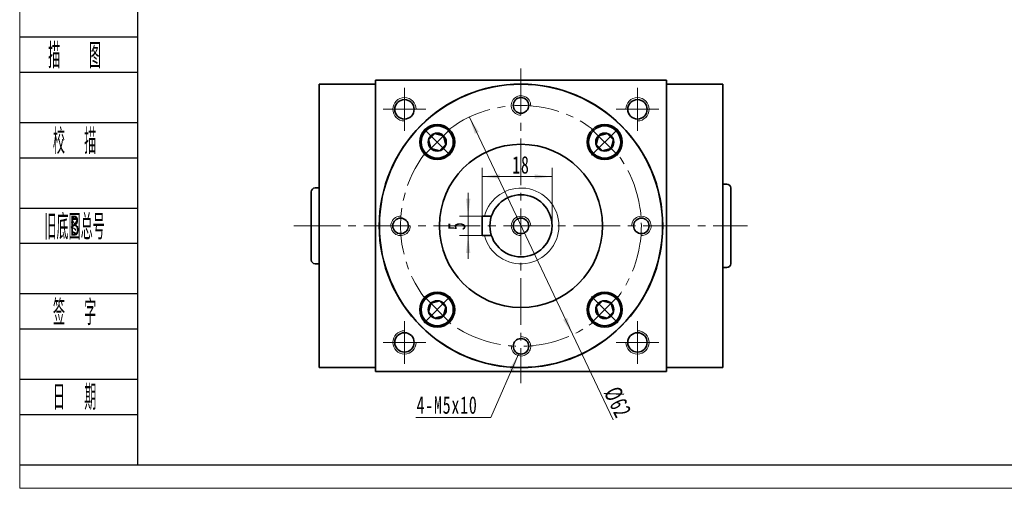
# Model space of a CAD drawing. Header units: millimetres. Extents: x 15 to 528, y 21 to 382.
# Tile 1 of 6: x 18 to 272, y 21 to 142. Entities that reach past the tile are written whole.
import ezdxf
from ezdxf.enums import TextEntityAlignment as Align

# ---------------------------------------------------------------- set-up
doc = ezdxf.new("R2010")
doc.units = ezdxf.units.MM
doc.set_wipeout_variables(frame=1)
doc.linetypes.add('点画线', pattern=[18, 12, -2, 2, -2])
doc.layers.get('0').update_dxf_attribs({"lineweight": 35})
doc.layers.add('2细线层', color=4, linetype='Continuous')
doc.layers.add('6文字层', color=3, linetype='Continuous')
for name, color, linetype, lineweight in [('中心线层', 1, '点画线', 18), ('图框_外框线', 7, 'Continuous', 18), ('尺寸线层', 3, 'Continuous', 18), ('粗实线层', 7, 'Continuous', 35)]:
    doc.layers.add(name, color=color, linetype=linetype, lineweight=lineweight)
doc.styles.add('PC_TEXTSTYLE', font='ISOCP.SHX', dxfattribs={"width": 0.707, "bigfont": 'GBCBIG.SHX'})
doc.styles.add('标准', font='txt', dxfattribs={"width": 0.667})
doc.dimstyles.new('a4-1-1.5', dxfattribs={"dimtxt": 4.5, "dimasz": 4.5, "dimexe": 2.25, "dimexo": 0, "dimgap": 0.75, "dimtad": 1, "dimdec": 3, "dimdsep": 46, "dimtxsty": '标准', "dimblk": '_CAXARROW', "dimcen": 0, "dimdle": 6, "dimazin": 2, "dimtfac": 0.707107, "dimtdec": 3, "dimtix": 1, "dimtmove": 2, "dimatfit": 3, "dimfxl": 0, "dimfrac": 2, "dimtolj": 1, "dimtzin": 0, "dimarcsym": 0})

# ---------------------------------------------------------------- blocks, each defined once
blk = doc.blocks.new('*X34')
at = {"layer": '尺寸线层', "linetype": 'Continuous'}
for points in [[(133.45, 91.38), (134.02, 95.88), (132.89, 95.88)], [(133.45, 86.38), (134.02, 81.88), (132.89, 81.88)]]:
    blk.add_hatch(color=0, dxfattribs=at).paths.add_polyline_path(points, flags=0)
at = {"layer": '尺寸线层', "color": 0, "linetype": 'Continuous'}
for p, q in [((133.45, 97.38), (133.45, 80.38)), ((137.05, 91.38), (131.2, 91.38)), ((137.05, 86.38), (131.2, 86.38))]:
    blk.add_line(p, q, dxfattribs=at)
at = {"layer": '尺寸线层', "color": 0, "insert": (130.5, 88.88), "char_height": 4.5, "width": 9, "attachment_point": 5, "rotation": 90, "line_spacing_factor": 1.15057, "style": '标准'}
blk.add_mtext('\\T1.1;5', dxfattribs=at)
blk = doc.blocks.new('_CAXARROW')
blk.add_hatch(color=0).paths.add_polyline_path([(0, 0), (-1, 0.125), (-1, -0.125)], flags=0)
blk = doc.blocks.new('*X35')
at = {"layer": '尺寸线层', "linetype": 'Continuous'}
for points in [[(137.05, 101.57), (141.55, 102.13), (141.55, 101.01)], [(155.05, 101.57), (150.55, 102.13), (150.55, 101.01)]]:
    blk.add_hatch(color=0, dxfattribs=at).paths.add_polyline_path(points, flags=0)
at = {"layer": '尺寸线层', "color": 0, "linetype": 'Continuous'}
for p, q in [((137.05, 91.38), (137.05, 103.82)), ((137.05, 101.57), (155.05, 101.57)), ((155.05, 88.88), (155.05, 103.82))]:
    blk.add_line(p, q, dxfattribs=at)
at = {"layer": '尺寸线层', "color": 0, "insert": (147.05, 104.56), "char_height": 4.5, "width": 9, "attachment_point": 5, "line_spacing_factor": 1.15057, "style": '标准'}
blk.add_mtext('\\T1.1;18', dxfattribs=at)
blk = doc.blocks.new('*X15')
at = {"layer": '中心线层', "linetype": '点画线', "lineweight": 18}
for p, q in [((0, -4.76), (0, 4.76)), ((-4.76, 0), (4.76, 0))]:
    blk.add_line(p, q, dxfattribs=at)
at = {"layer": '粗实线层'}
for p, q in [((-2.31, 0), (-1.15, 2)), ((-2.31, 0), (-1.15, -2)), ((-1.15, 2), (1.15, 2)), ((2.31, 0), (1.15, 2)), ((2.31, 0), (1.15, 2)), ((2.31, 0), (1.15, -2)), ((-1.15, -2), (1.15, -2))]:
    blk.add_line(p, q, dxfattribs=at)
blk.add_circle((0, 0), 2.31, dxfattribs=at)
for start, end in [(0, 180), (180, 360)]:
    blk.add_arc((0, 0), 4.14, start, end, dxfattribs=at)
blk = doc.blocks.new('*X36')
at = {"layer": '尺寸线层', "linetype": 'Continuous'}
blk.add_hatch(color=0, dxfattribs=at).paths.add_polyline_path([(8.26, 16.32), (6.98, 11.97), (5.95, 12.42)], flags=0)
at = {"layer": '尺寸线层', "color": 0, "linetype": 'Continuous'}
blk.add_line((8.26, 16.32), (1.15, 0), dxfattribs=at)
at = {"layer": '尺寸线层', "color": 0}
for p, q in [((0, 0), (-18.19, 0)), ((1.15, 0), (0, 0)), ((0, 0), (0, 0))]:
    blk.add_line(p, q, dxfattribs=at)
at = {"layer": '尺寸线层', "color": 0, "insert": (-2.25, 0.9), "char_height": 4.5, "width": 30.4628, "attachment_point": 9, "line_spacing_factor": 1.15057, "style": '标准'}
blk.add_mtext('\\T1.1;4-M5x10', dxfattribs=at)
blk = doc.blocks.new('*X37')
at = {"layer": '尺寸线层', "linetype": 'Continuous'}
for points in [[(133.76, 116.88), (135.18, 112.58), (136.19, 113.06)], [(160.35, 60.88), (157.91, 64.7), (158.93, 65.18)]]:
    blk.add_hatch(color=0, dxfattribs=at).paths.add_polyline_path(points, flags=0)
at = {"layer": '尺寸线层', "color": 0, "linetype": 'Continuous'}
blk.add_line((170.76, 38.96), (133.76, 116.88), dxfattribs=at)
at = {"layer": '尺寸线层', "color": 0, "insert": (171.93, 43.44), "char_height": 4.5, "width": 14.8161, "attachment_point": 5, "rotation": 295.4038, "line_spacing_factor": 1.15057, "style": '标准'}
blk.add_mtext('\\T1.1;%%C62', dxfattribs=at)

msp = doc.modelspace()

# ---------------------------------------------------------------- linework, layer by layer
at = {"layer": '2细线层'}
for p, q in [((17.9769, 137.5211), (48.3093, 137.5211)), ((17.9769, 128.4518), (48.3093, 128.4518)), ((17.9769, 115.4956), (48.3093, 115.4956)), ((17.9769, 106.4264), (48.3093, 106.4264)), ((17.9769, 93.4702), (48.3093, 93.4702)), ((17.9769, 84.4009), (48.3093, 84.4009)), ((17.9769, 71.4448), (48.3093, 71.4448)), ((17.9769, 62.3755), (48.3093, 62.3755)), ((17.9769, 49.4194), (48.3093, 49.4194)), ((17.9769, 40.3501), (48.3093, 40.3501)), ((17.9769, 27.394), (48.3093, 27.394))]:
    msp.add_line(p, q, dxfattribs=at)
at = {"layer": '中心线层'}
for p, q in [((147.0547, 129.3801), (147.0547, 48.3801)), ((117.0547, 113.3801), (117.0547, 124.3801)), ((177.0547, 124.3801), (177.0547, 113.3801)), ((111.5547, 118.8801), (122.5547, 118.8801)), ((171.5547, 118.8801), (182.5547, 118.8801)), ((88.5533, 88.8801), (205.4234, 88.8801)), ((117.0547, 53.3801), (117.0547, 64.3801)), ((177.0547, 64.3801), (177.0547, 53.3801)), ((122.5547, 58.8801), (111.5547, 58.8801)), ((182.5547, 58.8801), (171.5547, 58.8801))]:
    msp.add_line(p, q, dxfattribs=at)
msp.add_circle((147.0547, 88.8801), 31, dxfattribs=at)
at = {"layer": '粗实线层'}
for p, q in [((109.5547, 125.3801), (95.0547, 125.3801)), ((95.0547, 125.3801), (95.0547, 52.3801)), ((109.5547, 126.3801), (184.5547, 126.3801)), ((109.5547, 125.4801), (109.5547, 126.3801)), ((109.5547, 126.3801), (109.5547, 51.3801)), ((184.5547, 126.3801), (184.5547, 51.3801)), ((184.5547, 125.3801), (199.0547, 125.3801)), ((199.0547, 125.3801), (199.0547, 52.3801)), ((199.0547, 99.6301), (200.0547, 99.6301)), ((93.0547, 97.6301), (93.0547, 80.1301)), ((94.0547, 98.6301), (95.0547, 98.6301)), ((201.0547, 98.6301), (201.0547, 79.1301)), ((137.0547, 91.3801), (137.0547, 86.3801)), ((137.0547, 91.3801), (139.4554, 91.3801)), ((137.0547, 86.3801), (139.4554, 86.3801)), ((94.0547, 79.1301), (95.0547, 79.1301)), ((199.0547, 78.1301), (200.0547, 78.1301)), ((109.5547, 52.3801), (95.0547, 52.3801)), ((109.5547, 51.3801), (184.5547, 51.3801)), ((184.5547, 52.3801), (199.0547, 52.3801))]:
    msp.add_line(p, q, dxfattribs=at)
for centre, radius in [((147.0547, 88.8801), 36.5), ((147.0547, 88.8801), 36.45), ((147.0547, 119.8801), 2), ((117.0547, 118.8801), 2.5), ((177.0547, 118.8801), 2.5), ((125.488, 110.4468), 4.5), ((168.6215, 110.4468), 4.5), ((147.0547, 88.8801), 21), ((147.0547, 88.8801), 8), ((116.0547, 88.8801), 2), ((147.0547, 88.8801), 2), ((178.0547, 88.8801), 2), ((125.488, 67.3133), 4.5), ((168.6215, 67.3133), 4.5), ((117.0547, 58.8801), 2.5), ((177.0547, 58.8801), 2.5), ((147.0547, 57.8801), 2)]:
    msp.add_circle(centre, radius, dxfattribs=at)
at = {"layer": '粗实线层', "lineweight": 18}
for centre, radius, start, end in [((117.0547, 118.8801), 3, 0, 270), ((147.0547, 119.8801), 2.5, 358.11493, 270), ((177.0547, 118.8801), 3, 270, 180), ((147.0547, 88.8801), 9.75, 194.857166, 165.142834), ((116.0547, 88.8801), 2.5, 88.11493, 0), ((147.0547, 88.8801), 2.5, 0, 270), ((178.0547, 88.8801), 2.5, 268.11493, 180), ((117.0547, 58.8801), 3, 90, 360), ((177.0547, 58.8801), 3, 180, 90), ((147.0547, 57.8801), 2.5, 178.11493, 90)]:
    msp.add_arc(centre, radius, start, end, dxfattribs=at)
at = {"layer": '粗实线层'}
for centre, start, end in [((200.0547, 98.6301), 0, 90), ((94.0547, 97.6301), 90, 180), ((94.0547, 80.1301), 180, 270), ((200.0547, 79.1301), 270, 360)]:
    msp.add_arc(centre, 1, start, end, dxfattribs=at)

# ---------------------------------------------------------------- block references
at = {"layer": '尺寸线层'}
msp.add_blockref('*X36', (138.1317, 39.5404), dxfattribs=at)

# ---------------------------------------------------------------- texts
at = {"layer": '6文字层', "color": 3, "style": 'PC_TEXTSTYLE'}
for s, width, p in [('描   图', 0.6667, (32.1141, 132.9864)), ('校  描', 0.667, (32.1141, 110.961)), ('旧底图总号', 0.667, (32.1141, 88.9356)), ('签  字', 0.667, (32.1141, 66.9102)), ('日  期', 0.667, (32.1222, 45.014))]:
    msp.add_text(s, height=6.47807, dxfattribs=dict(at, width=width)).set_placement(p, align=Align.MIDDLE)
at = {"layer": '6文字层', "width": 0.707}
msp.add_text('B', height=5.1825, dxfattribs=at).set_placement((32.1141, 88.9356), align=Align.MIDDLE)

# ---------------------------------------------------------------- dimensions: what is measured, and where the dimension line sits
at = {"layer": '尺寸线层'}
dim = msp.add_diameter_dim_2p(p1=(133.7559, 116.8826), p2=(160.3536, 60.8776), dimstyle='a4-1-1.5', override={"dimpost": '%%C<>', "dimsah": 1, "dimtfill": 1, "dimtzin": 0}, dxfattribs=at)
dim.commit()
dim.dimension.update_dxf_attribs({"geometry": '*X37', "text_midpoint": (169.2409, 42.1642), "dimtype": 163})
dim = msp.add_linear_dim(base=(155.0547, 101.5712), p1=(137.0547, 91.3801), p2=(155.0547, 88.8801), dimstyle='a4-1-1.5', override={"dimsah": 1, "dimtfill": 1, "dimtzin": 0}, dxfattribs=at)
dim.commit()
dim.dimension.update_dxf_attribs({"geometry": '*X35', "text_midpoint": (147.0547, 104.5586), "dimtype": 160})
dim = msp.add_linear_dim(base=(133.4535, 86.3801), p1=(137.0547, 91.3801), p2=(137.0547, 86.3801), angle=270, dimstyle='a4-1-1.5', override={"dimsah": 1, "dimtfill": 1, "dimtzin": 0}, dxfattribs=at)
dim.commit()
dim.dimension.update_dxf_attribs({"geometry": '*X34', "text_midpoint": (130.5038, 88.8801)})

# ---------------------------------------------------------------- next in the draw order: wipeouts: each hides what was drawn before it
for points in [[(128.4154, 113.3743), (128.3982, 113.3914), (128.3809, 113.4084), (128.3635, 113.4253), (128.346, 113.4421), (128.3284, 113.4588), (128.3107, 113.4754), (128.2929, 113.4919), (128.275, 113.5082), (128.257, 113.5245), (128.2389, 113.5407), (128.2207, 113.5568), (128.2024, 113.5727), (128.1841, 113.5886), (128.1656, 113.6043), (128.1471, 113.62), (128.1284, 113.6355), (128.1097, 113.6509), (128.0909, 113.6662), (128.0719, 113.6814), (128.0529, 113.6965), (128.0339, 113.7115), (128.0147, 113.7264), (127.9954, 113.7411), (127.9761, 113.7558), (127.9566, 113.7703), (127.9371, 113.7847), (127.9175, 113.799), (127.8978, 113.8132), (127.878, 113.8272), (127.8582, 113.8412), (127.8582, 113.8412), (127.6979, 113.9477), (127.5327, 114.0466), (127.3632, 114.1378), (127.1896, 114.221), (127.0123, 114.296), (126.8318, 114.3627), (126.6483, 114.4209), (126.4623, 114.4705), (126.2742, 114.5115), (126.0845, 114.5436), (125.8934, 114.5669), (125.7014, 114.5813), (125.509, 114.5868), (125.3166, 114.5833), (125.1245, 114.5708), (124.9332, 114.5495), (124.7431, 114.5193), (124.5546, 114.4802), (124.3681, 114.4325), (124.1841, 114.3761), (124.0028, 114.3113), (123.8248, 114.2381), (123.6504, 114.1567), (123.4799, 114.0672), (123.3138, 113.97), (123.1524, 113.8651), (122.996, 113.7529), (122.845, 113.6335), (122.6998, 113.5072), (122.5605, 113.3743), (122.5605, 113.3743), (122.4276, 113.235), (122.3013, 113.0898), (122.1819, 112.9388), (122.0697, 112.7824), (121.9648, 112.621), (121.8675, 112.4549), (121.7781, 112.2844), (121.6967, 112.11), (121.6235, 111.932), (121.5587, 111.7507), (121.5023, 111.5667), (121.4545, 111.3802), (121.4155, 111.1917), (121.3853, 111.0016), (121.3639, 110.8103), (121.3515, 110.6182), (121.348, 110.4258), (121.3535, 110.2334), (121.3679, 110.0414), (121.3912, 109.8503), (121.4233, 109.6605), (121.4643, 109.4725), (121.5139, 109.2865), (121.5721, 109.103), (121.6388, 108.9225), (121.7138, 108.7452), (121.797, 108.5716), (121.8882, 108.4021), (121.9871, 108.2369), (122.0936, 108.0766), (122.0936, 108.0766), (122.1076, 108.0567), (122.1216, 108.037), (122.1358, 108.0173), (122.1501, 107.9977), (122.1645, 107.9782), (122.179, 107.9587), (122.1937, 107.9394), (122.2084, 107.9201), (122.2233, 107.9009), (122.2383, 107.8818), (122.2534, 107.8628), (122.2686, 107.8439), (122.2839, 107.8251), (122.2993, 107.8064), (122.3148, 107.7877), (122.3305, 107.7692), (122.3462, 107.7507), (122.3621, 107.7324), (122.378, 107.7141), (122.3941, 107.6959), (122.4103, 107.6778), (122.4265, 107.6598), (122.4429, 107.6419), (122.4594, 107.6241), (122.476, 107.6064), (122.4927, 107.5888), (122.5095, 107.5713), (122.5264, 107.5539), (122.5434, 107.5366), (122.5605, 107.5194), (122.5605, 107.5194), (122.7178, 107.3702), (122.8826, 107.2295), (123.0545, 107.0975), (123.2332, 106.9747), (123.418, 106.8615), (123.6084, 106.7581), (123.8041, 106.6648), (124.0043, 106.5818), (124.2086, 106.5095), (124.4164, 106.4479), (124.6272, 106.3973), (124.8403, 106.3578), (125.0552, 106.3295), (125.2713, 106.3125), (125.488, 106.3068), (125.7046, 106.3125), (125.9207, 106.3295), (126.1356, 106.3578), (126.3487, 106.3973), (126.5595, 106.4479), (126.7673, 106.5095), (126.9716, 106.5818), (127.1718, 106.6648), (127.3675, 106.7581), (127.558, 106.8615), (127.7428, 106.9747), (127.9214, 107.0975), (128.0933, 107.2295), (128.2582, 107.3702), (128.4154, 107.5194), (128.4154, 107.5194), (128.5646, 107.6766), (128.7053, 107.8415), (128.8373, 108.0134), (128.9601, 108.192), (129.0733, 108.3768), (129.1767, 108.5673), (129.27, 108.7629), (129.353, 108.9632), (129.4253, 109.1675), (129.4869, 109.3753), (129.5375, 109.5861), (129.577, 109.7992), (129.6053, 110.0141), (129.6223, 110.2302), (129.628, 110.4468), (129.6223, 110.6635), (129.6053, 110.8796), (129.577, 111.0945), (129.5375, 111.3076), (129.4869, 111.5183), (129.4253, 111.7262), (129.353, 111.9305), (129.27, 112.1307), (129.1767, 112.3264), (129.0733, 112.5168), (128.9601, 112.7016), (128.8373, 112.8803), (128.7053, 113.0522), (128.5646, 113.217)], [(171.5489, 107.5194), (171.566, 107.5366), (171.583, 107.5539), (171.5999, 107.5713), (171.6167, 107.5888), (171.6334, 107.6064), (171.65, 107.6241), (171.6665, 107.6419), (171.6829, 107.6598), (171.6992, 107.6778), (171.7153, 107.6959), (171.7314, 107.7141), (171.7474, 107.7324), (171.7632, 107.7507), (171.779, 107.7692), (171.7946, 107.7877), (171.8101, 107.8064), (171.8256, 107.8251), (171.8409, 107.8439), (171.8561, 107.8628), (171.8712, 107.8818), (171.8861, 107.9009), (171.901, 107.9201), (171.9157, 107.9394), (171.9304, 107.9587), (171.9449, 107.9782), (171.9593, 107.9977), (171.9736, 108.0173), (171.9878, 108.037), (172.0019, 108.0567), (172.0158, 108.0766), (172.0158, 108.0766), (172.1223, 108.2369), (172.2213, 108.4021), (172.3124, 108.5716), (172.3956, 108.7452), (172.4706, 108.9225), (172.5373, 109.103), (172.5955, 109.2865), (172.6452, 109.4725), (172.6861, 109.6605), (172.7183, 109.8503), (172.7416, 110.0414), (172.756, 110.2334), (172.7614, 110.4258), (172.7579, 110.6182), (172.7455, 110.8103), (172.7241, 111.0016), (172.6939, 111.1917), (172.6549, 111.3802), (172.6071, 111.5667), (172.5508, 111.7507), (172.4859, 111.932), (172.4127, 112.11), (172.3313, 112.2844), (172.2419, 112.4549), (172.1446, 112.621), (172.0398, 112.7824), (171.9275, 112.9388), (171.8081, 113.0898), (171.6818, 113.235), (171.5489, 113.3743), (171.5489, 113.3743), (171.4097, 113.5072), (171.2644, 113.6335), (171.1134, 113.7529), (170.957, 113.8651), (170.7956, 113.97), (170.6295, 114.0672), (170.4591, 114.1567), (170.2846, 114.2381), (170.1066, 114.3113), (169.9254, 114.3761), (169.7413, 114.4325), (169.5548, 114.4802), (169.3664, 114.5193), (169.1763, 114.5495), (168.9849, 114.5708), (168.7929, 114.5833), (168.6004, 114.5868), (168.408, 114.5813), (168.216, 114.5669), (168.025, 114.5436), (167.8352, 114.5115), (167.6471, 114.4705), (167.4611, 114.4209), (167.2776, 114.3627), (167.0971, 114.296), (166.9198, 114.221), (166.7462, 114.1378), (166.5767, 114.0466), (166.4116, 113.9477), (166.2512, 113.8412), (166.2512, 113.8412), (166.2314, 113.8272), (166.2116, 113.8132), (166.1919, 113.799), (166.1723, 113.7847), (166.1528, 113.7703), (166.1334, 113.7558), (166.114, 113.7411), (166.0947, 113.7264), (166.0756, 113.7115), (166.0565, 113.6965), (166.0375, 113.6814), (166.0186, 113.6662), (165.9997, 113.6509), (165.981, 113.6355), (165.9624, 113.62), (165.9438, 113.6043), (165.9254, 113.5886), (165.907, 113.5727), (165.8887, 113.5568), (165.8705, 113.5407), (165.8525, 113.5245), (165.8345, 113.5082), (165.8166, 113.4919), (165.7988, 113.4754), (165.7811, 113.4588), (165.7635, 113.4421), (165.746, 113.4253), (165.7286, 113.4084), (165.7113, 113.3914), (165.694, 113.3743), (165.694, 113.3743), (165.5449, 113.217), (165.4041, 113.0522), (165.2721, 112.8803), (165.1494, 112.7016), (165.0361, 112.5168), (164.9327, 112.3264), (164.8394, 112.1307), (164.7564, 111.9305), (164.6841, 111.7262), (164.6225, 111.5183), (164.5719, 111.3076), (164.5324, 111.0945), (164.5041, 110.8796), (164.4871, 110.6635), (164.4815, 110.4468), (164.4871, 110.2302), (164.5041, 110.0141), (164.5324, 109.7992), (164.5719, 109.5861), (164.6225, 109.3753), (164.6841, 109.1675), (164.7564, 108.9632), (164.8394, 108.7629), (164.9327, 108.5673), (165.0361, 108.3768), (165.1494, 108.192), (165.2721, 108.0134), (165.4041, 107.8415), (165.5449, 107.6766), (165.694, 107.5194), (165.694, 107.5194), (165.8513, 107.3702), (166.0161, 107.2295), (166.188, 107.0975), (166.3667, 106.9747), (166.5515, 106.8615), (166.7419, 106.7581), (166.9376, 106.6648), (167.1378, 106.5818), (167.3421, 106.5095), (167.55, 106.4479), (167.7607, 106.3973), (167.9738, 106.3578), (168.1887, 106.3295), (168.4048, 106.3125), (168.6215, 106.3068), (168.8381, 106.3125), (169.0542, 106.3295), (169.2691, 106.3578), (169.4822, 106.3973), (169.693, 106.4479), (169.9008, 106.5095), (170.1051, 106.5818), (170.3054, 106.6648), (170.501, 106.7581), (170.6915, 106.8615), (170.8763, 106.9747), (171.0549, 107.0975), (171.2269, 107.2295), (171.3917, 107.3702)], [(122.5605, 70.2407), (122.5434, 70.2235), (122.5264, 70.2062), (122.5095, 70.1888), (122.4927, 70.1713), (122.476, 70.1537), (122.4594, 70.136), (122.4429, 70.1182), (122.4265, 70.1003), (122.4103, 70.0823), (122.3941, 70.0643), (122.378, 70.0461), (122.3621, 70.0278), (122.3462, 70.0094), (122.3305, 69.991), (122.3148, 69.9724), (122.2993, 69.9538), (122.2839, 69.935), (122.2686, 69.9162), (122.2534, 69.8973), (122.2383, 69.8783), (122.2233, 69.8592), (122.2084, 69.84), (122.1937, 69.8208), (122.179, 69.8014), (122.1645, 69.782), (122.1501, 69.7625), (122.1358, 69.7429), (122.1216, 69.7232), (122.1076, 69.7034), (122.0936, 69.6836), (122.0936, 69.6836), (121.9871, 69.5232), (121.8882, 69.3581), (121.797, 69.1886), (121.7138, 69.015), (121.6388, 68.8377), (121.5721, 68.6571), (121.5139, 68.4737), (121.4643, 68.2877), (121.4233, 68.0996), (121.3912, 67.9098), (121.3679, 67.7188), (121.3535, 67.5268), (121.348, 67.3344), (121.3515, 67.1419), (121.3639, 66.9498), (121.3853, 66.7585), (121.4155, 66.5684), (121.4545, 66.3799), (121.5023, 66.1935), (121.5587, 66.0094), (121.6235, 65.8282), (121.6967, 65.6502), (121.7781, 65.4757), (121.8675, 65.3053), (121.9648, 65.1392), (122.0697, 64.9777), (122.1819, 64.8214), (122.3013, 64.6704), (122.4276, 64.5251), (122.5605, 64.3859), (122.5605, 64.3859), (122.6998, 64.253), (122.845, 64.1267), (122.996, 64.0073), (123.1524, 63.895), (123.3138, 63.7902), (123.4799, 63.6929), (123.6504, 63.6035), (123.8248, 63.5221), (124.0028, 63.4489), (124.1841, 63.384), (124.3681, 63.3277), (124.5546, 63.2799), (124.7431, 63.2409), (124.9332, 63.2107), (125.1245, 63.1893), (125.3166, 63.1769), (125.509, 63.1734), (125.7014, 63.1788), (125.8934, 63.1932), (126.0845, 63.2165), (126.2742, 63.2487), (126.4623, 63.2896), (126.6483, 63.3393), (126.8318, 63.3975), (127.0123, 63.4642), (127.1896, 63.5392), (127.3632, 63.6224), (127.5327, 63.7135), (127.6979, 63.8125), (127.8582, 63.919), (127.8582, 63.919), (127.878, 63.9329), (127.8978, 63.947), (127.9175, 63.9612), (127.9371, 63.9755), (127.9566, 63.9899), (127.9761, 64.0044), (127.9954, 64.019), (128.0147, 64.0338), (128.0339, 64.0487), (128.0529, 64.0636), (128.0719, 64.0787), (128.0909, 64.0939), (128.1097, 64.1092), (128.1284, 64.1247), (128.1471, 64.1402), (128.1656, 64.1558), (128.1841, 64.1716), (128.2024, 64.1874), (128.2207, 64.2034), (128.2389, 64.2195), (128.257, 64.2356), (128.275, 64.2519), (128.2929, 64.2683), (128.3107, 64.2848), (128.3284, 64.3014), (128.346, 64.3181), (128.3635, 64.3349), (128.3809, 64.3518), (128.3982, 64.3688), (128.4154, 64.3859), (128.4154, 64.3859), (128.5646, 64.5431), (128.7053, 64.7079), (128.8373, 64.8799), (128.9601, 65.0585), (129.0733, 65.2433), (129.1767, 65.4338), (129.27, 65.6294), (129.353, 65.8297), (129.4253, 66.034), (129.4869, 66.2418), (129.5375, 66.4526), (129.577, 66.6657), (129.6053, 66.8806), (129.6223, 67.0967), (129.628, 67.3133), (129.6223, 67.53), (129.6053, 67.7461), (129.577, 67.961), (129.5375, 68.1741), (129.4869, 68.3848), (129.4253, 68.5927), (129.353, 68.797), (129.27, 68.9972), (129.1767, 69.1928), (129.0733, 69.3833), (128.9601, 69.5681), (128.8373, 69.7468), (128.7053, 69.9187), (128.5646, 70.0835), (128.4154, 70.2407), (128.4154, 70.2407), (128.2582, 70.3899), (128.0933, 70.5307), (127.9214, 70.6627), (127.7428, 70.7854), (127.558, 70.8987), (127.3675, 71.0021), (127.1718, 71.0954), (126.9716, 71.1783), (126.7673, 71.2507), (126.5595, 71.3123), (126.3487, 71.3629), (126.1356, 71.4024), (125.9207, 71.4306), (125.7046, 71.4476), (125.488, 71.4533), (125.2713, 71.4476), (125.0552, 71.4306), (124.8403, 71.4024), (124.6272, 71.3629), (124.4164, 71.3123), (124.2086, 71.2507), (124.0043, 71.1783), (123.8041, 71.0954), (123.6084, 71.0021), (123.418, 70.8987), (123.2332, 70.7854), (123.0545, 70.6627), (122.8826, 70.5307), (122.7178, 70.3899)], [(165.694, 64.3859), (165.7113, 64.3688), (165.7286, 64.3518), (165.746, 64.3349), (165.7635, 64.3181), (165.7811, 64.3014), (165.7988, 64.2848), (165.8166, 64.2683), (165.8345, 64.2519), (165.8525, 64.2356), (165.8705, 64.2195), (165.8887, 64.2034), (165.907, 64.1874), (165.9254, 64.1716), (165.9438, 64.1558), (165.9624, 64.1402), (165.981, 64.1247), (165.9997, 64.1092), (166.0186, 64.0939), (166.0375, 64.0787), (166.0565, 64.0636), (166.0756, 64.0487), (166.0947, 64.0338), (166.114, 64.019), (166.1334, 64.0044), (166.1528, 63.9899), (166.1723, 63.9755), (166.1919, 63.9612), (166.2116, 63.947), (166.2314, 63.9329), (166.2512, 63.919), (166.2512, 63.919), (166.4116, 63.8125), (166.5767, 63.7135), (166.7462, 63.6224), (166.9198, 63.5392), (167.0971, 63.4642), (167.2776, 63.3975), (167.4611, 63.3393), (167.6471, 63.2896), (167.8352, 63.2487), (168.025, 63.2165), (168.216, 63.1932), (168.408, 63.1788), (168.6004, 63.1734), (168.7929, 63.1769), (168.9849, 63.1893), (169.1763, 63.2107), (169.3664, 63.2409), (169.5548, 63.2799), (169.7413, 63.3277), (169.9254, 63.384), (170.1066, 63.4489), (170.2846, 63.5221), (170.4591, 63.6035), (170.6295, 63.6929), (170.7956, 63.7902), (170.957, 63.895), (171.1134, 64.0073), (171.2644, 64.1267), (171.4097, 64.253), (171.5489, 64.3859), (171.5489, 64.3859), (171.6818, 64.5251), (171.8081, 64.6704), (171.9275, 64.8214), (172.0398, 64.9777), (172.1446, 65.1392), (172.2419, 65.3053), (172.3313, 65.4757), (172.4127, 65.6502), (172.4859, 65.8282), (172.5508, 66.0094), (172.6071, 66.1935), (172.6549, 66.3799), (172.6939, 66.5684), (172.7241, 66.7585), (172.7455, 66.9498), (172.7579, 67.1419), (172.7614, 67.3344), (172.756, 67.5268), (172.7416, 67.7188), (172.7183, 67.9098), (172.6861, 68.0996), (172.6452, 68.2877), (172.5955, 68.4737), (172.5373, 68.6571), (172.4706, 68.8377), (172.3956, 69.015), (172.3124, 69.1886), (172.2213, 69.3581), (172.1223, 69.5232), (172.0158, 69.6836), (172.0158, 69.6836), (172.0019, 69.7034), (171.9878, 69.7232), (171.9736, 69.7429), (171.9593, 69.7625), (171.9449, 69.782), (171.9304, 69.8014), (171.9157, 69.8208), (171.901, 69.84), (171.8861, 69.8592), (171.8712, 69.8783), (171.8561, 69.8973), (171.8409, 69.9162), (171.8256, 69.935), (171.8101, 69.9538), (171.7946, 69.9724), (171.779, 69.991), (171.7632, 70.0094), (171.7474, 70.0278), (171.7314, 70.0461), (171.7153, 70.0643), (171.6992, 70.0823), (171.6829, 70.1003), (171.6665, 70.1182), (171.65, 70.136), (171.6334, 70.1537), (171.6167, 70.1713), (171.5999, 70.1888), (171.583, 70.2062), (171.566, 70.2235), (171.5489, 70.2407), (171.5489, 70.2407), (171.3917, 70.3899), (171.2269, 70.5307), (171.0549, 70.6627), (170.8763, 70.7854), (170.6915, 70.8987), (170.501, 71.0021), (170.3054, 71.0954), (170.1051, 71.1783), (169.9008, 71.2507), (169.693, 71.3123), (169.4822, 71.3629), (169.2691, 71.4024), (169.0542, 71.4306), (168.8381, 71.4476), (168.6215, 71.4533), (168.4048, 71.4476), (168.1887, 71.4306), (167.9738, 71.4024), (167.7607, 71.3629), (167.55, 71.3123), (167.3421, 71.2507), (167.1378, 71.1783), (166.9376, 71.0954), (166.7419, 71.0021), (166.5515, 70.8987), (166.3667, 70.7854), (166.188, 70.6627), (166.0161, 70.5307), (165.8513, 70.3899), (165.694, 70.2407), (165.694, 70.2407), (165.5449, 70.0835), (165.4041, 69.9187), (165.2721, 69.7468), (165.1494, 69.5681), (165.0361, 69.3833), (164.9327, 69.1928), (164.8394, 68.9972), (164.7564, 68.797), (164.6841, 68.5927), (164.6225, 68.3848), (164.5719, 68.1741), (164.5324, 67.961), (164.5041, 67.7461), (164.4871, 67.53), (164.4815, 67.3133), (164.4871, 67.0967), (164.5041, 66.8806), (164.5324, 66.6657), (164.5719, 66.4526), (164.6225, 66.2418), (164.6841, 66.034), (164.7564, 65.8297), (164.8394, 65.6294), (164.9327, 65.4338), (165.0361, 65.2433), (165.1494, 65.0585), (165.2721, 64.8799), (165.4041, 64.7079), (165.5449, 64.5431)]]:
    msp.add_wipeout(points).dxf.layer = '粗实线层'

# ---------------------------------------------------------------- next in the draw order: linework, layer by layer
at = {"layer": '图框_外框线', "color": 3}
msp.add_lwpolyline([(17.9722, 21.3265), (527.6353, 21.3265), (527.6353, 381.7312), (17.9722, 381.7312)], close=True, dxfattribs=at)
at = {"layer": '图框_外框线', "color": 3, "lineweight": 25}
msp.add_lwpolyline([(48.3093, 27.394), (521.5679, 27.394), (521.5679, 375.6638), (48.3093, 375.6638)], close=True, dxfattribs=at)

# ---------------------------------------------------------------- next in the draw order: block references
at = {"layer": '粗实线层'}
for p, rotation in [((125.488, 110.4468), 45.00000000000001), ((168.6215, 110.4468), 315), ((125.488, 67.3133), 135), ((168.6215, 67.3133), 225)]:
    msp.add_blockref('*X15', p, dxfattribs=dict(at, rotation=rotation))

doc.saveas('drawing.dxf')
